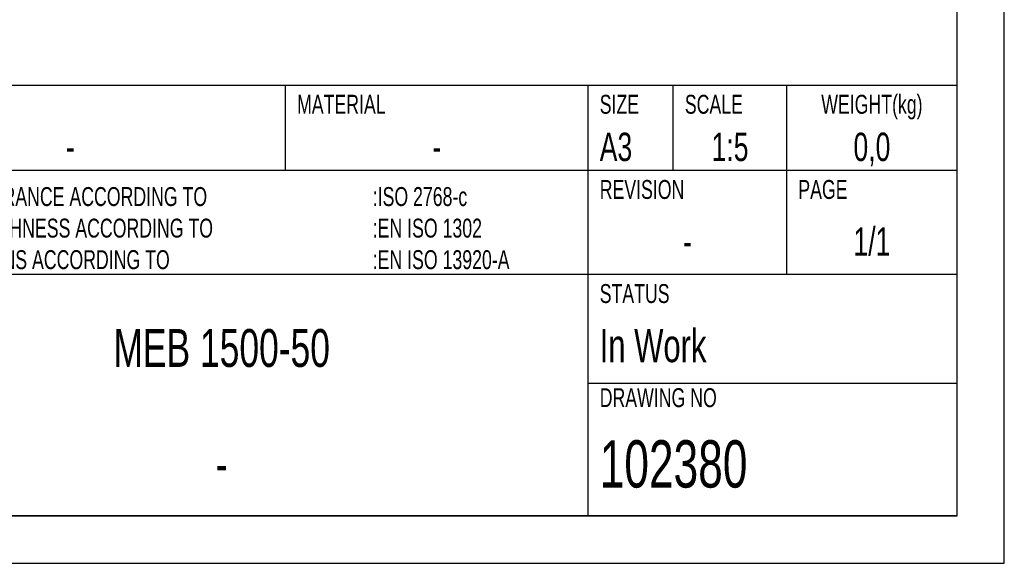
# Model space of a CAD drawing. Extents: x 0 to 420, y 0 to 297.
# Tile 5 of 8: x 316 to 420, y 0 to 57. Entities that reach past the tile are written whole.
import ezdxf

# ---------------------------------------------------------------- set-up
doc = ezdxf.new("R2010")
doc.units = 0
doc.header["$LTSCALE"] = 23.1
doc.layers.get('0').update_dxf_attribs({"linetype": 'CONTINUOUS'})
doc.layers.add('102380_DXF_FORMAT', color=7, linetype='CONTINUOUS')
doc.styles.get("Standard").update_dxf_attribs({"font": 'txt', "width": 0.7})
doc.styles.add('TEXTSTYLE_2', font='txt', dxfattribs={"width": 0.7})

msp = doc.modelspace()

# ---------------------------------------------------------------- linework, layer by layer
at = {"layer": '102380_DXF_FORMAT', "color": 7, "linetype": 'CONTINUOUS'}
for p, q in [((420, 0), (420, 297)), ((415, 5), (415, 292)), ((415, 50.5), (244.5, 50.5)), ((344, 41.5), (344, 50.5)), ((376, 5), (376, 50.5)), ((385, 41.5), (385, 50.5)), ((397, 30.5), (397, 50.5)), ((415, 5), (415, 50.5)), ((415, 41.5), (244.5, 41.5)), ((415, 30.5), (244.5, 30.5)), ((415, 19), (376, 19)), ((25, 5), (415, 5)), ((415, 5), (244.5, 5)), ((0, 0), (420, 0))]:
    msp.add_line(p, q, dxfattribs=at)

# ---------------------------------------------------------------- texts
at = {"color": 7, "linetype": 'CONTINUOUS', "char_height": 2, "style": 'TEXTSTYLE_2'}
for s, insert, width, attachment_point in [('MATERIAL', (345.22, 49.5), 11.2, 1), ('SIZE ', (377.22, 49.5), 7, 1), ('SCALE', (386.22, 49.5), 7, 1), ('WEIGHT(kg)', (406, 49.5), 14, 2), ('REVISION', (377.22, 40.5), 11.2, 1), ('PAGE', (398.22, 40.5), 5.6, 1)]:
    msp.add_mtext(s, dxfattribs=dict(at, insert=insert, width=width, attachment_point=attachment_point))
at = {"color": 7, "linetype": 'CONTINUOUS', "char_height": 3}
for s, insert, width, attachment_point in [('A3 ', (377.22, 45.5), 10.6071, 1), ('1:5', (391, 45.5), 7.3929, 2), ('0,0', (406, 45.5), 9.6429, 2), ('-', (321.25, 45.5), 3.2143, 2), ('-', (360, 45.5), 3.2143, 2)]:
    msp.add_mtext(s, dxfattribs=dict(at, insert=insert, width=width, attachment_point=attachment_point))
at = {"layer": '102380_DXF_FORMAT', "color": 7, "linetype": 'CONTINUOUS', "char_height": 2, "attachment_point": 1, "style": 'TEXTSTYLE_2'}
for s, insert, width in [('GENERAL TOLERANCE ACCORDING TO\\PSURFACE ROUGHNESS ACCORDING TO\\PWELDED DESIGNS ACCORDING TO\\P ', (299.72, 39.75), 42), (':ISO 2768-c\\P:EN ISO 1302\\P:EN ISO 13920-A ', (353.22, 39.75), 22.4), ('STATUS ', (377.22, 29.5), 9.8), ('DRAWING NO', (377.22, 18.5), 14)]:
    msp.add_mtext(s, dxfattribs=dict(at, insert=insert, width=width))
at = {"layer": '102380_DXF_FORMAT', "color": 7, "linetype": 'CONTINUOUS'}
for s, insert, char_height, width, attachment_point in [('1/1', (406, 35.5), 3, 8.5714, 2), ('- ', (386.5, 35.5), 3, 6.75, 2), ('In Work  ', (377.22, 24.75), 3.5, 37.5, 1), ('MEB 1500-50', (337.25, 24.75), 4, 49.2857, 2), ('102380', (377.22, 13), 5, 33.2143, 1), ('-', (337.25, 12.5), 4, 4.2857, 2)]:
    msp.add_mtext(s, dxfattribs=dict(at, insert=insert, char_height=char_height, width=width, attachment_point=attachment_point))

doc.saveas('drawing.dxf')
